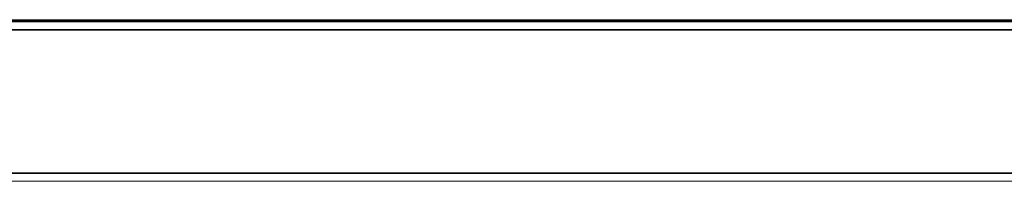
# Model space of a CAD drawing. Header units: millimetres. Extents: x 4 to 1188, y 1 to 840.
# Tile 98 of 256: x 538.68 to 586.42, y 491.55 to 499.38. Entities that reach past the tile are written whole.
import ezdxf

# ---------------------------------------------------------------- set-up
doc = ezdxf.new("R2010")
doc.units = ezdxf.units.MM
doc.layers.add('1', color=7, linetype='Continuous')

msp = doc.modelspace()

# ---------------------------------------------------------------- linework, layer by layer
at = {"layer": '1', "color": 154, "linetype": 'Continuous', "lineweight": 35}
msp.add_line((611.9535, 499.3105), (427.7821, 499.3105), dxfattribs=at)
at = {"layer": '1', "color": 154, "linetype": 'Continuous', "lineweight": 13}
for p, q in [((428.0463, 499.2855), (611.6892, 499.2855)), ((428.0463, 491.5497), (611.6892, 491.5497))]:
    msp.add_line(p, q, dxfattribs=at)
msp.add_open_spline([(427.7821, 499.3819), (501.4506, 499.3819), (575.1192, 499.3819), (611.9535, 499.3819)], degree=1, knots=[0, 0, 0.4, 0.8, 1, 1], dxfattribs=at)
at = {"layer": '1', "color": 154, "linetype": 'Continuous', "lineweight": 35}
for points, knots in [([(428.0463, 498.8855), (518.6615, 498.8855), (520.2747, 498.8855), (522.0061, 498.8855), (611.6892, 498.8855)], [0, 0, 0.4934314, 0.5022156, 0.5116441, 1, 1]), ([(428.0463, 491.9497), (518.6615, 491.9497), (519.2657, 491.9497), (522.0061, 491.9497), (611.6892, 491.9497)], [0, 0, 0.4934314, 0.4967217, 0.5116441, 1, 1])]:
    msp.add_open_spline(points, degree=1, knots=knots, dxfattribs=at)

doc.saveas('drawing.dxf')
